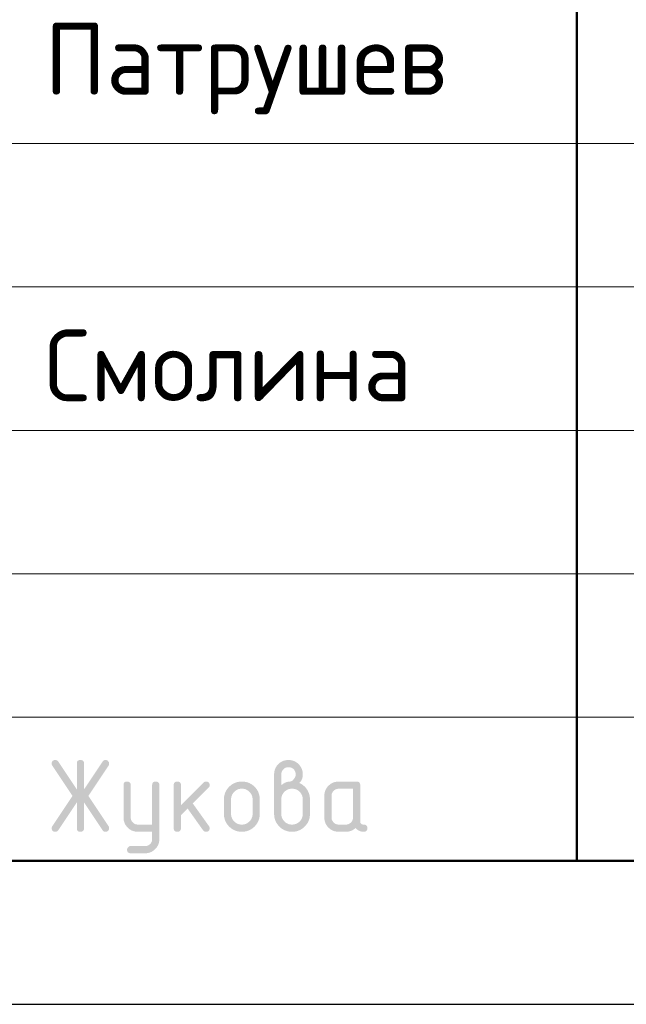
# Model space of a CAD drawing. Header units: millimetres. Extents: x 0 to 21005, y 0 to 14850.
# Tile 15 of 20: x 12530 to 13586, y 0 to 1715. Entities that reach past the tile are written whole.
import ezdxf

# ---------------------------------------------------------------- set-up
doc = ezdxf.new("R2010")
doc.units = ezdxf.units.MM
doc.layers.add('Standard', color=7, linetype='Continuous', lineweight=25)
doc.styles.add('ISOCPEUR', font='txt')

msp = doc.modelspace()

# ---------------------------------------------------------------- hatches: boundary and pattern name
at = {"layer": 'Standard', "linetype": 'Continuous', "lineweight": 25, "transparency": 33554687}
for points in [[(12629.3, 351.8), (12597, 303.4), (12596.5, 302.7), (12596, 302.2), (12595.4, 301.7), (12594.8, 301.3), (12594.1, 301), (12593.3, 300.8), (12592.6, 300.6), (12591.7, 300.6), (12590.9, 300.6), (12590.2, 300.7), (12589.6, 300.8), (12589, 301.1), (12588.4, 301.3), (12587.9, 301.6), (12587.5, 301.9), (12587.1, 302.3), (12586.7, 302.7), (12586.4, 303.2), (12586.1, 303.7), (12585.9, 304.3), (12585.7, 304.9), (12585.6, 305.6), (12585.5, 306.4), (12585.5, 307.2), (12585.5, 308), (12585.8, 308.8), (12586.1, 309.6), (12586.6, 310.4), (12621.7, 363.1), (12586.6, 415.8), (12586.1, 416.6), (12585.8, 417.4), (12585.5, 418.3), (12585.5, 419.1), (12585.5, 419.9), (12585.6, 420.6), (12585.7, 421.4), (12585.9, 422), (12586.1, 422.6), (12586.4, 423.1), (12586.7, 423.6), (12587.1, 424), (12587.5, 424.4), (12588, 424.7), (12588.5, 425), (12589, 425.2), (12589.6, 425.4), (12590.3, 425.5), (12591, 425.6), (12591.8, 425.6), (12592.6, 425.6), (12593.3, 425.5), (12594.1, 425.3), (12594.7, 424.9), (12595.4, 424.6), (12596, 424), (12596.5, 423.5), (12597, 422.8), (12629.3, 374.5), (12629.3, 419.4), (12629.3, 420.2), (12629.4, 420.9), (12629.5, 421.5), (12629.7, 422.1), (12629.9, 422.7), (12630.2, 423.2), (12630.4, 423.7), (12630.8, 424.1), (12631.2, 424.5), (12631.7, 424.8), (12632.2, 425.1), (12632.8, 425.3), (12633.4, 425.4), (12634.1, 425.5), (12634.7, 425.6), (12635.5, 425.6), (12636.3, 425.6), (12637, 425.5), (12637.7, 425.4), (12638.3, 425.3), (12638.9, 425.1), (12639.3, 424.8), (12639.8, 424.5), (12640.2, 424.1), (12640.6, 423.7), (12640.9, 423.2), (12641.2, 422.7), (12641.4, 422.1), (12641.6, 421.5), (12641.7, 420.9), (12641.8, 420.2), (12641.8, 419.4), (12641.8, 374.5), (12674.1, 422.8), (12674.5, 423.5), (12675.1, 424), (12675.7, 424.6), (12676.3, 424.9), (12677, 425.3), (12677.8, 425.5), (12678.5, 425.6), (12679.4, 425.6), (12680, 425.6), (12680.6, 425.5), (12681.2, 425.4), (12681.7, 425.2), (12682.3, 424.9), (12682.8, 424.6), (12683.3, 424.2), (12683.7, 423.7), (12684.2, 423.3), (12684.5, 422.8), (12684.9, 422.3), (12685.1, 421.7), (12685.3, 421.1), (12685.4, 420.5), (12685.5, 419.9), (12685.5, 419.3), (12685.5, 418.4), (12685.3, 417.5), (12685, 416.6), (12684.5, 415.8), (12649.4, 363.1), (12684.5, 310.4), (12685, 309.6), (12685.3, 308.7), (12685.5, 307.9), (12685.5, 307), (12685.5, 306.3), (12685.4, 305.7), (12685.3, 305.2), (12685.1, 304.6), (12684.9, 304), (12684.5, 303.5), (12684.2, 303), (12683.8, 302.5), (12683.3, 302.1), (12682.8, 301.7), (12682.4, 301.4), (12681.8, 301.1), (12681.3, 300.9), (12680.7, 300.8), (12680.1, 300.6), (12679.5, 300.6), (12678.6, 300.6), (12677.8, 300.8), (12677, 301), (12676.3, 301.3), (12675.6, 301.7), (12675.1, 302.2), (12674.5, 302.7), (12674.1, 303.4), (12641.8, 351.8), (12641.8, 306.9), (12641.8, 306.1), (12641.7, 305.4), (12641.6, 304.7), (12641.4, 304.2), (12641.2, 303.6), (12640.9, 303.1), (12640.6, 302.6), (12640.2, 302.2), (12639.8, 301.8), (12639.3, 301.5), (12638.9, 301.2), (12638.3, 301), (12637.7, 300.8), (12637, 300.7), (12636.3, 300.6), (12635.5, 300.6), (12634.7, 300.6), (12634.1, 300.7), (12633.4, 300.8), (12632.8, 301), (12632.2, 301.2), (12631.7, 301.5), (12631.2, 301.8), (12630.8, 302.2), (12630.4, 302.6), (12630.2, 303.1), (12629.9, 303.6), (12629.7, 304.2), (12629.5, 304.7), (12629.4, 305.4), (12629.3, 306.1), (12629.3, 306.9)], [(12760.4, 288), (12760.4, 300.6), (12735.5, 300.6), (12734.2, 300.6), (12732.9, 300.8), (12731.7, 300.9), (12730.4, 301.1), (12729.2, 301.3), (12728.1, 301.7), (12726.9, 302), (12725.8, 302.5), (12724.7, 302.9), (12723.7, 303.5), (12722.6, 304.1), (12721.6, 304.7), (12720.6, 305.4), (12719.6, 306.2), (12718.7, 307), (12717.8, 307.9), (12716.9, 308.8), (12716.1, 309.8), (12715.3, 310.8), (12714.6, 311.8), (12713.9, 312.8), (12713.4, 313.8), (12712.8, 314.9), (12712.4, 316), (12711.9, 317.1), (12711.6, 318.3), (12711.2, 319.4), (12711, 320.6), (12710.8, 321.8), (12710.7, 323.1), (12710.6, 324.3), (12710.6, 325.6), (12710.6, 381.8), (12710.6, 382.6), (12710.7, 383.3), (12710.7, 384), (12710.9, 384.6), (12711.1, 385.1), (12711.4, 385.6), (12711.7, 386.1), (12712.1, 386.5), (12712.5, 386.9), (12713, 387.2), (12713.5, 387.5), (12714.1, 387.7), (12714.7, 387.9), (12715.3, 388), (12716, 388.1), (12716.8, 388.1), (12717.6, 388.1), (12718.3, 388), (12719, 387.9), (12719.6, 387.7), (12720.1, 387.5), (12720.6, 387.2), (12721.1, 386.9), (12721.5, 386.5), (12721.9, 386.1), (12722.2, 385.6), (12722.5, 385.2), (12722.7, 384.6), (12722.9, 384), (12723, 383.3), (12723.1, 382.6), (12723.1, 381.8), (12723.1, 325.7), (12723.1, 324.4), (12723.3, 323.2), (12723.5, 322), (12724, 320.9), (12724.5, 319.8), (12725.1, 318.8), (12725.8, 317.8), (12726.8, 316.9), (12727.7, 315.9), (12728.7, 315.2), (12729.7, 314.5), (12730.8, 314.1), (12731.9, 313.6), (12733.1, 313.4), (12734.2, 313.2), (12735.5, 313.2), (12760.4, 313.2), (12760.4, 381.8), (12760.4, 382.6), (12760.5, 383.3), (12760.6, 384), (12760.8, 384.6), (12761, 385.2), (12761.3, 385.6), (12761.6, 386.1), (12762, 386.5), (12762.4, 386.9), (12762.9, 387.2), (12763.4, 387.5), (12763.9, 387.7), (12764.5, 387.9), (12765.2, 388), (12765.9, 388.1), (12766.7, 388.1), (12767.5, 388.1), (12768.1, 388), (12768.8, 387.9), (12769.4, 387.7), (12770, 387.5), (12770.5, 387.2), (12771, 386.9), (12771.4, 386.5), (12771.8, 386.1), (12772.1, 385.6), (12772.4, 385.1), (12772.5, 384.6), (12772.7, 384), (12772.8, 383.3), (12772.9, 382.6), (12772.9, 381.8), (12772.9, 288.2), (12772.9, 286.9), (12772.8, 285.6), (12772.7, 284.4), (12772.5, 283.2), (12772.3, 282), (12771.9, 280.8), (12771.6, 279.6), (12771.2, 278.5), (12770.7, 277.4), (12770.2, 276.4), (12769.6, 275.3), (12768.9, 274.3), (12768.3, 273.3), (12767.5, 272.3), (12766.7, 271.4), (12765.8, 270.5), (12764.9, 269.6), (12764, 268.8), (12763, 268), (12762, 267.3), (12761, 266.6), (12760, 266), (12759, 265.5), (12757.9, 265), (12756.8, 264.6), (12755.6, 264.2), (12754.5, 263.9), (12753.3, 263.6), (12752.1, 263.4), (12750.8, 263.3), (12749.6, 263.2), (12748.3, 263.2), (12723.1, 263.2), (12722.3, 263.2), (12721.6, 263.3), (12720.9, 263.4), (12720.3, 263.6), (12719.8, 263.8), (12719.3, 264.1), (12718.8, 264.4), (12718.4, 264.8), (12718, 265.1), (12717.7, 265.6), (12717.4, 266.1), (12717.2, 266.7), (12717, 267.3), (12716.9, 268), (12716.8, 268.7), (12716.8, 269.5), (12716.8, 270.1), (12716.9, 270.7), (12717.1, 271.2), (12717.3, 271.8), (12717.5, 272.3), (12717.9, 272.8), (12718.2, 273.3), (12718.7, 273.8), (12719.2, 274.3), (12719.7, 274.6), (12720.2, 275), (12720.8, 275.2), (12721.3, 275.5), (12721.9, 275.6), (12722.5, 275.7), (12723.1, 275.7), (12748, 275.7), (12749.3, 275.7), (12750.5, 275.9), (12751.7, 276.1), (12752.8, 276.6), (12753.9, 277), (12754.9, 277.7), (12755.9, 278.3), (12756.8, 279.2), (12757.7, 280.1), (12758.4, 281.1), (12759.1, 282), (12759.5, 283.2), (12760, 284.2), (12760.2, 285.5), (12760.4, 286.7)], [(12810.5, 347), (12849.8, 386.3), (12850.2, 386.7), (12850.7, 387.1), (12851.2, 387.4), (12851.8, 387.6), (12852.4, 387.9), (12853, 388), (12853.6, 388.1), (12854.2, 388.1), (12855, 388.1), (12855.7, 388), (12856.4, 387.9), (12857, 387.7), (12857.6, 387.5), (12858.1, 387.2), (12858.5, 386.9), (12858.9, 386.5), (12859.3, 386.1), (12859.6, 385.6), (12859.9, 385.1), (12860.1, 384.6), (12860.3, 384), (12860.4, 383.3), (12860.5, 382.6), (12860.5, 381.8), (12860.5, 381.2), (12860.4, 380.6), (12860.3, 380.1), (12860, 379.5), (12859.8, 379), (12859.4, 378.5), (12859.1, 378), (12858.6, 377.5), (12831.1, 350), (12859.3, 310.5), (12859.9, 309.6), (12860.2, 308.7), (12860.5, 307.8), (12860.5, 306.8), (12860.5, 306), (12860.4, 305.4), (12860.3, 304.7), (12860.1, 304.1), (12859.9, 303.5), (12859.6, 303), (12859.3, 302.6), (12858.9, 302.2), (12858.5, 301.8), (12858.1, 301.5), (12857.6, 301.2), (12857, 301), (12856.4, 300.8), (12855.7, 300.7), (12855, 300.6), (12854.2, 300.6), (12853.4, 300.6), (12852.7, 300.8), (12851.9, 301), (12851.3, 301.3), (12850.6, 301.6), (12850.1, 302.1), (12849.5, 302.6), (12849, 303.3), (12822.2, 341.1), (12810.5, 329.4), (12810.5, 306.9), (12810.5, 306.1), (12810.4, 305.4), (12810.3, 304.7), (12810.1, 304.2), (12809.9, 303.6), (12809.6, 303.1), (12809.3, 302.6), (12808.9, 302.2), (12808.6, 301.8), (12808.1, 301.5), (12807.6, 301.2), (12807, 301), (12806.4, 300.8), (12805.7, 300.7), (12805, 300.6), (12804.2, 300.6), (12803.5, 300.6), (12802.8, 300.7), (12802.1, 300.8), (12801.5, 301), (12800.9, 301.2), (12800.4, 301.5), (12799.9, 301.8), (12799.5, 302.2), (12799.2, 302.6), (12798.9, 303.1), (12798.6, 303.6), (12798.4, 304.2), (12798.2, 304.7), (12798.1, 305.4), (12798, 306.1), (12798, 306.9), (12798, 381.8), (12798, 382.6), (12798.1, 383.3), (12798.2, 384), (12798.4, 384.6), (12798.6, 385.1), (12798.9, 385.6), (12799.2, 386.1), (12799.5, 386.5), (12799.9, 386.9), (12800.4, 387.2), (12800.9, 387.5), (12801.5, 387.7), (12802.1, 387.9), (12802.8, 388), (12803.5, 388.1), (12804.2, 388.1), (12805, 388.1), (12805.7, 388), (12806.4, 387.9), (12807, 387.7), (12807.6, 387.5), (12808.1, 387.2), (12808.6, 386.9), (12808.9, 386.5), (12809.3, 386.1), (12809.6, 385.6), (12809.9, 385.1), (12810.1, 384.6), (12810.3, 384), (12810.4, 383.3), (12810.5, 382.6), (12810.5, 381.8)]]:
    msp.add_hatch(color=7, dxfattribs=at).paths.add_polyline_path(points, flags=16)
h = msp.add_hatch(color=7, dxfattribs=at)
h.paths.add_polyline_path([(12985.4, 381.9), (12987.4, 383.4), (12989.3, 384.6), (12991.2, 385.8), (12993, 386.6), (12994.8, 387.3), (12996.6, 387.7), (12998.3, 388.1), (12999.9, 388.1), (13000.9, 388.1), (13001.9, 388.4), (13002.8, 388.7), (13003.7, 389.2), (13004.6, 389.7), (13005.5, 390.6), (13006.3, 391.4), (13007.1, 392.5), (13007.9, 393.5), (13008.6, 394.5), (13009.2, 395.5), (13009.6, 396.5), (13010, 397.6), (13010.2, 398.6), (13010.4, 399.6), (13010.4, 400.6), (13010.4, 401.9), (13010.1, 403.2), (13009.9, 404.4), (13009.5, 405.5), (13009, 406.6), (13008.3, 407.6), (13007.7, 408.6), (13006.8, 409.5), (13005.9, 410.4), (13004.9, 411.1), (13003.9, 411.8), (13002.7, 412.2), (13001.6, 412.7), (13000.4, 412.9), (12999.2, 413.1), (12997.9, 413.1), (12996.6, 413.1), (12995.4, 412.9), (12994.2, 412.7), (12993, 412.2), (12991.9, 411.7), (12990.9, 411.1), (12989.9, 410.4), (12989, 409.5), (12988.1, 408.6), (12987.4, 407.5), (12986.7, 406.5), (12986.3, 405.4), (12985.8, 404.3), (12985.6, 403.1), (12985.4, 401.9), (12985.4, 400.6)])
h.paths.add_polyline_path([(13016.5, 385.6), (13018.7, 384.7), (13020.6, 383.5), (13022.5, 382.4), (13024.2, 380.9), (13025.9, 379.5), (13027.4, 377.8), (13028.9, 376.1), (13030.2, 374.1), (13031.4, 372.2), (13032.4, 370.1), (13033.3, 368), (13034, 365.9), (13034.6, 363.7), (13034.9, 361.5), (13035.2, 359.2), (13035.2, 356.9), (13035.2, 331.9), (13035.2, 330.3), (13035.1, 328.7), (13034.9, 327.1), (13034.7, 325.6), (13034.4, 324.1), (13033.9, 322.7), (13033.5, 321.2), (13032.9, 319.8), (13032.4, 318.4), (13031.7, 317.1), (13031, 315.8), (13030.1, 314.5), (13029.2, 313.3), (13028.2, 312.1), (13027.2, 310.9), (13026.1, 309.7), (13025, 308.6), (13023.8, 307.6), (13022.6, 306.6), (13021.3, 305.8), (13020, 304.9), (13018.7, 304.2), (13017.4, 303.5), (13016, 302.9), (13014.6, 302.3), (13013.2, 301.9), (13011.8, 301.5), (13010.3, 301.2), (13008.8, 300.9), (13007.2, 300.8), (13005.7, 300.6), (13004, 300.6), (13002.4, 300.6), (13000.8, 300.8), (12999.3, 300.9), (12997.8, 301.2), (12996.3, 301.5), (12994.8, 301.9), (12993.4, 302.4), (12992, 302.9), (12990.6, 303.5), (12989.3, 304.2), (12988, 304.9), (12986.7, 305.8), (12985.4, 306.6), (12984.2, 307.6), (12983.1, 308.6), (12981.9, 309.8), (12980.8, 310.9), (12979.8, 312.1), (12978.8, 313.3), (12977.9, 314.6), (12977.1, 315.9), (12976.4, 317.2), (12975.7, 318.5), (12975.1, 319.9), (12974.5, 321.3), (12974.1, 322.7), (12973.7, 324.1), (12973.4, 325.6), (12973.1, 327.1), (12973, 328.7), (12972.8, 330.3), (12972.8, 331.9), (12972.8, 400.6), (12972.8, 402), (12973, 403.2), (12973.1, 404.5), (12973.3, 405.7), (12973.5, 406.9), (12973.9, 408.1), (12974.2, 409.2), (12974.7, 410.3), (12975.1, 411.4), (12975.7, 412.5), (12976.3, 413.6), (12976.9, 414.6), (12977.6, 415.6), (12978.4, 416.5), (12979.2, 417.5), (12980.1, 418.4), (12981, 419.3), (12982, 420.1), (12982.9, 420.9), (12983.9, 421.6), (12985, 422.3), (12986, 422.8), (12987.1, 423.4), (12988.2, 423.8), (12989.3, 424.3), (12990.4, 424.6), (12991.6, 425), (12992.8, 425.2), (12994, 425.4), (12995.2, 425.5), (12996.5, 425.6), (12997.8, 425.6), (12999.1, 425.6), (13000.3, 425.5), (13001.6, 425.4), (13002.8, 425.2), (13004, 425), (13005.2, 424.6), (13006.3, 424.3), (13007.4, 423.8), (13008.6, 423.4), (13009.6, 422.8), (13010.7, 422.2), (13011.7, 421.5), (13012.7, 420.9), (13013.6, 420.1), (13014.6, 419.3), (13015.5, 418.4), (13016.4, 417.4), (13017.2, 416.5), (13018, 415.5), (13018.6, 414.5), (13019.3, 413.5), (13019.9, 412.4), (13020.4, 411.4), (13020.9, 410.3), (13021.3, 409.2), (13021.7, 408), (13022, 406.9), (13022.3, 405.7), (13022.5, 404.5), (13022.6, 403.2), (13022.7, 401.9), (13022.7, 400.6), (13022.7, 398.3), (13022.3, 396.1), (13021.9, 394), (13021.2, 392.1), (13020.4, 390.3), (13019.2, 388.6), (13018.1, 387)], flags=16)
h.paths.add_polyline_path([(13022.7, 331.9), (13022.7, 356.9), (13022.7, 358.8), (13022.4, 360.6), (13022, 362.4), (13021.3, 364.1), (13020.7, 365.8), (13019.7, 367.3), (13018.6, 368.8), (13017.3, 370.2), (13015.9, 371.5), (13014.4, 372.6), (13012.9, 373.6), (13011.3, 374.3), (13009.6, 375), (13007.8, 375.3), (13006, 375.6), (13004, 375.6), (13002.1, 375.6), (13000.3, 375.3), (12998.5, 375), (12996.8, 374.3), (12995.2, 373.6), (12993.6, 372.6), (12992.1, 371.5), (12990.8, 370.2), (12989.4, 368.8), (12988.4, 367.3), (12987.4, 365.8), (12986.7, 364.1), (12986, 362.4), (12985.7, 360.6), (12985.4, 358.8), (12985.4, 356.9), (12985.4, 331.9), (12985.4, 329.9), (12985.7, 328.1), (12986, 326.3), (12986.7, 324.7), (12987.4, 323), (12988.4, 321.5), (12989.4, 320), (12990.8, 318.6), (12992.1, 317.2), (12993.6, 316.2), (12995.2, 315.2), (12996.8, 314.5), (12998.5, 313.8), (13000.3, 313.5), (13002.1, 313.2), (13004, 313.2), (13006, 313.2), (13007.8, 313.5), (13009.6, 313.9), (13011.3, 314.5), (13012.9, 315.2), (13014.4, 316.3), (13015.9, 317.3), (13017.3, 318.7), (13018.6, 320), (13019.7, 321.5), (13020.7, 323.1), (13021.3, 324.7), (13022, 326.4), (13022.4, 328.2), (13022.7, 330)])
h = msp.add_hatch(color=7, dxfattribs=at)
h.paths.add_polyline_path([(12885.4, 331.9), (12885.4, 356.8), (12885.4, 358.5), (12885.6, 360), (12885.7, 361.6), (12886, 363.1), (12886.3, 364.6), (12886.7, 366), (12887.1, 367.5), (12887.7, 368.9), (12888.3, 370.2), (12889, 371.6), (12889.7, 372.9), (12890.5, 374.1), (12891.4, 375.4), (12892.4, 376.6), (12893.4, 377.8), (12894.5, 378.9), (12895.7, 380.1), (12896.9, 381.1), (12898.1, 382.1), (12899.3, 382.9), (12900.6, 383.8), (12901.9, 384.5), (12903.2, 385.2), (12904.6, 385.8), (12906, 386.4), (12907.4, 386.8), (12908.9, 387.2), (12910.4, 387.5), (12911.9, 387.8), (12913.4, 387.9), (12915, 388.1), (12916.6, 388.1), (12918.2, 388.1), (12919.8, 387.9), (12921.4, 387.8), (12922.9, 387.5), (12924.4, 387.2), (12925.9, 386.8), (12927.3, 386.4), (12928.7, 385.8), (12930.1, 385.3), (12931.4, 384.5), (12932.7, 383.8), (12934, 383), (12935.3, 382.1), (12936.5, 381.2), (12937.6, 380.2), (12938.8, 379), (12939.9, 377.9), (12940.9, 376.7), (12941.9, 375.5), (12942.7, 374.3), (12943.6, 373), (12944.3, 371.7), (12945, 370.4), (12945.5, 369), (12946.1, 367.6), (12946.5, 366.1), (12947, 364.7), (12947.2, 363.2), (12947.5, 361.7), (12947.7, 360.1), (12947.8, 358.5), (12947.8, 356.8), (12947.8, 331.9), (12947.8, 330.2), (12947.7, 328.7), (12947.5, 327.1), (12947.2, 325.6), (12946.9, 324.1), (12946.5, 322.7), (12946.1, 321.2), (12945.5, 319.9), (12944.9, 318.5), (12944.2, 317.2), (12943.5, 315.8), (12942.7, 314.6), (12941.8, 313.3), (12940.8, 312.1), (12939.8, 310.9), (12938.7, 309.8), (12937.5, 308.6), (12936.3, 307.6), (12935.1, 306.6), (12933.9, 305.8), (12932.6, 304.9), (12931.3, 304.2), (12930, 303.5), (12928.6, 302.9), (12927.2, 302.4), (12925.8, 301.9), (12924.3, 301.5), (12922.8, 301.2), (12921.3, 300.9), (12919.8, 300.8), (12918.2, 300.6), (12916.6, 300.6), (12915, 300.6), (12913.4, 300.8), (12911.9, 300.9), (12910.4, 301.2), (12908.9, 301.5), (12907.4, 301.9), (12906, 302.4), (12904.6, 302.9), (12903.2, 303.5), (12901.9, 304.2), (12900.6, 304.9), (12899.3, 305.8), (12898.1, 306.6), (12896.9, 307.6), (12895.7, 308.6), (12894.5, 309.8), (12893.4, 310.9), (12892.4, 312.1), (12891.4, 313.3), (12890.5, 314.6), (12889.7, 315.8), (12889, 317.2), (12888.3, 318.5), (12887.7, 319.9), (12887.1, 321.2), (12886.7, 322.7), (12886.3, 324.1), (12886, 325.6), (12885.7, 327.1), (12885.6, 328.7), (12885.4, 330.2)], flags=16)
h.paths.add_polyline_path([(12935.3, 331.9), (12935.3, 356.9), (12935.3, 358.8), (12934.9, 360.6), (12934.6, 362.4), (12933.9, 364.1), (12933.2, 365.8), (12932.2, 367.3), (12931.2, 368.8), (12929.8, 370.2), (12928.4, 371.5), (12926.9, 372.6), (12925.4, 373.6), (12923.8, 374.3), (12922.1, 375), (12920.3, 375.3), (12918.5, 375.6), (12916.6, 375.6), (12914.7, 375.6), (12912.9, 375.3), (12911.1, 375), (12909.4, 374.3), (12907.8, 373.6), (12906.3, 372.6), (12904.8, 371.5), (12903.4, 370.2), (12902, 368.8), (12901, 367.3), (12900, 365.8), (12899.3, 364.1), (12898.6, 362.4), (12898.3, 360.6), (12897.9, 358.8), (12897.9, 356.9), (12897.9, 331.9), (12897.9, 329.9), (12898.3, 328.1), (12898.6, 326.3), (12899.3, 324.7), (12900, 323), (12901, 321.5), (12902, 320), (12903.4, 318.6), (12904.7, 317.2), (12906.2, 316.2), (12907.7, 315.2), (12909.4, 314.5), (12911, 313.8), (12912.8, 313.5), (12914.7, 313.2), (12916.6, 313.2), (12918.5, 313.2), (12920.3, 313.5), (12922.1, 313.9), (12923.8, 314.5), (12925.4, 315.2), (12926.9, 316.3), (12928.4, 317.3), (12929.8, 318.7), (12931.2, 320), (12932.2, 321.5), (12933.2, 323.1), (12933.9, 324.7), (12934.6, 326.4), (12934.9, 328.2), (12935.3, 330)])
h = msp.add_hatch(color=7, dxfattribs=at)
h.paths.add_polyline_path([(13110.1, 375.5), (13085.2, 375.5), (13083.9, 375.5), (13082.7, 375.3), (13081.5, 375.1), (13080.4, 374.6), (13079.3, 374.2), (13078.3, 373.5), (13077.3, 372.8), (13076.4, 371.9), (13075.5, 371), (13074.8, 370), (13074.2, 369), (13073.7, 367.9), (13073.3, 366.8), (13073, 365.6), (13072.8, 364.4), (13072.8, 363.1), (13072.8, 325.6), (13072.8, 324.4), (13073, 323.2), (13073.3, 322), (13073.7, 320.9), (13074.2, 319.8), (13074.9, 318.8), (13075.6, 317.8), (13076.5, 316.9), (13077.4, 315.9), (13078.4, 315.2), (13079.4, 314.5), (13080.5, 314.1), (13081.6, 313.6), (13082.8, 313.4), (13084, 313.2), (13085.2, 313.2), (13097.7, 313.2), (13099, 313.2), (13100.2, 313.4), (13101.4, 313.6), (13102.5, 314.1), (13103.6, 314.5), (13104.6, 315.2), (13105.6, 315.9), (13106.5, 316.8), (13107.4, 317.7), (13108.1, 318.7), (13108.8, 319.7), (13109.2, 320.8), (13109.7, 321.9), (13109.9, 323.1), (13110.1, 324.3), (13110.1, 325.6)])
h.paths.add_polyline_path([(13135.2, 306.9), (13135.2, 306.1), (13135.1, 305.4), (13135, 304.7), (13134.8, 304.2), (13134.6, 303.6), (13134.3, 303.1), (13134, 302.6), (13133.6, 302.2), (13133.2, 301.8), (13132.7, 301.5), (13132.2, 301.2), (13131.6, 301), (13131.1, 300.8), (13130.4, 300.7), (13129.7, 300.6), (13128.9, 300.6), (13126.7, 300.6), (13124.7, 301.1), (13122.8, 301.5), (13121, 302.3), (13119.2, 303.1), (13117.6, 304.4), (13116, 305.6), (13114.6, 307.3), (13112.9, 305.6), (13111, 304.4), (13109.1, 303.1), (13106.9, 302.3), (13104.8, 301.5), (13102.5, 301.1), (13100.2, 300.6), (13097.7, 300.6), (13085.2, 300.6), (13083.9, 300.6), (13082.7, 300.8), (13081.4, 300.9), (13080.2, 301.1), (13079, 301.3), (13077.8, 301.7), (13076.7, 302), (13075.6, 302.5), (13074.4, 302.9), (13073.4, 303.5), (13072.3, 304), (13071.3, 304.7), (13070.3, 305.4), (13069.4, 306.2), (13068.4, 307), (13067.5, 307.9), (13066.6, 308.8), (13065.8, 309.7), (13065, 310.7), (13064.3, 311.7), (13063.7, 312.7), (13063.1, 313.8), (13062.5, 314.8), (13062.1, 315.9), (13061.6, 317), (13061.3, 318.2), (13061, 319.4), (13060.7, 320.6), (13060.5, 321.8), (13060.4, 323), (13060.3, 324.3), (13060.3, 325.6), (13060.3, 363.1), (13060.3, 364.4), (13060.4, 365.7), (13060.5, 366.9), (13060.7, 368.1), (13061, 369.4), (13061.3, 370.5), (13061.6, 371.7), (13062.1, 372.8), (13062.5, 373.9), (13063.1, 374.9), (13063.7, 376), (13064.3, 377), (13065, 378), (13065.8, 379), (13066.6, 379.9), (13067.5, 380.8), (13068.4, 381.7), (13069.4, 382.5), (13070.3, 383.3), (13071.3, 384), (13072.3, 384.7), (13073.4, 385.2), (13074.4, 385.8), (13075.6, 386.3), (13076.7, 386.7), (13077.8, 387.1), (13079, 387.4), (13080.2, 387.6), (13081.4, 387.8), (13082.7, 388), (13083.9, 388.1), (13085.2, 388.1), (13116.4, 388.1), (13117.2, 388.1), (13117.9, 388), (13118.6, 387.9), (13119.1, 387.7), (13119.7, 387.5), (13120.2, 387.2), (13120.7, 386.9), (13121.1, 386.5), (13121.5, 386.1), (13121.8, 385.6), (13122.1, 385.1), (13122.3, 384.6), (13122.5, 384), (13122.6, 383.3), (13122.7, 382.6), (13122.7, 381.8), (13122.7, 319.4), (13122.7, 318.6), (13122.8, 317.9), (13122.9, 317.2), (13123, 316.7), (13123.2, 316.1), (13123.5, 315.6), (13123.8, 315.1), (13124.2, 314.7), (13124.6, 314.3), (13125.1, 314), (13125.6, 313.7), (13126.2, 313.5), (13126.8, 313.3), (13127.4, 313.2), (13128.1, 313.1), (13128.9, 313.1), (13129.7, 313.1), (13130.4, 313), (13131.1, 312.9), (13131.6, 312.7), (13132.2, 312.5), (13132.7, 312.3), (13133.2, 312), (13133.6, 311.6), (13134, 311.2), (13134.3, 310.7), (13134.6, 310.2), (13134.8, 309.6), (13135, 309), (13135.1, 308.4), (13135.2, 307.7)], flags=16)

# ---------------------------------------------------------------- linework, layer by layer
at = {"layer": 'Standard', "color": 7, "linetype": 'Continuous', "lineweight": 50, "transparency": 33554687}
msp.add_line((13500, 250), (13500, 3000), dxfattribs=at)
at = {"layer": 'Standard', "color": 7, "linetype": 'Continuous', "lineweight": 13, "transparency": 33554687}
for p, q in [((11500, 1500), (14750, 1500)), ((11500, 1250), (14750, 1250)), ((11500, 1250), (14750, 1250)), ((11500, 1000), (14750, 1000)), ((11500, 1000), (14750, 1000)), ((11500, 750), (14750, 750)), ((11500, 500), (14750, 500))]:
    msp.add_line(p, q, dxfattribs=at)
at = {"layer": 'Standard', "color": 7, "linetype": 'Continuous', "lineweight": 25, "transparency": 33554687}
msp.add_line((11500, 250), (20750, 250), dxfattribs=at)
msp.add_line((11500, 250), (20750, 250), dxfattribs=at)
msp.add_line((11500, 250), (20750, 250), dxfattribs=at)
msp.add_lwpolyline([(0, 0), (21000, 0), (21000, 14850), (0, 14850), (0, 0)], close=True, dxfattribs=at)
at = {"layer": 'Standard', "color": 7, "linetype": 'Continuous', "lineweight": 13, "transparency": 33554687}
msp.add_lwpolyline([(21000, 14850), (0, 14850), (0, 0), (21000, 0), (21000, 14850)], dxfattribs=at)
at = {"layer": 'Standard', "color": 7, "linetype": 'Continuous', "lineweight": 50, "transparency": 33554687}
msp.add_lwpolyline([(1000, 14600), (20750, 14600), (20750, 250), (1000, 250), (1000, 14600)], close=True, dxfattribs=at)
at = {"layer": 'Standard', "color": 7, "linetype": 'Continuous', "lineweight": 25, "transparency": 33554687}
msp.add_lwpolyline([(20750, 3000), (11500, 3000), (11500, 250), (20750, 250), (20750, 3000)], dxfattribs=at)

# ---------------------------------------------------------------- texts
at = {"layer": 'Standard', "color": 7, "linetype": 'Continuous', "lineweight": 25, "transparency": 33554687, "char_height": 125, "attachment_point": 7, "style": 'ISOCPEUR'}
for s, insert, width in [('\\W0.97;Патрушев', (12573, 1550.6), 835.093), ('\\W0.96;Смолина', (12573, 1050.6), 697.161)]:
    msp.add_mtext(s, dxfattribs=dict(at, insert=insert, width=width))

doc.saveas('drawing.dxf')
